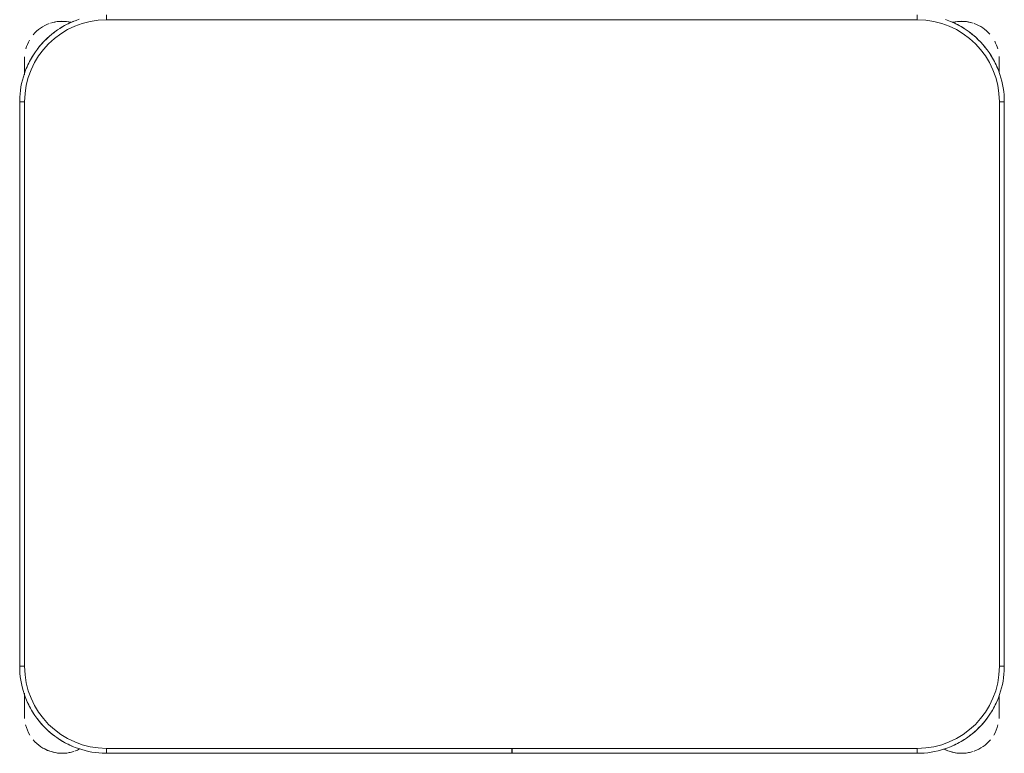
# Model space of a CAD drawing. Header units: metres. Extents: x 3 to 42.2, y -72.9 to -48.7.
# Tile 94 of 189: x 35.522 to 36.122, y -55.027 to -54.58. Entities that reach past the tile are written whole.
import ezdxf

# ---------------------------------------------------------------- set-up
doc = ezdxf.new("R2010")
doc.units = ezdxf.units.M
doc.layers.add('I-FURN', color=7, linetype='Continuous', lineweight=18)

# ---------------------------------------------------------------- blocks, each defined once
blk = doc.blocks.new('ConjuntoParaAlunoTamanho6 - CJA06_ConjuntoParaAlunoTamanho6-V49-1PAV')
at = {"layer": 'I-FURN', "color": 253, "true_color": 0xaaaaaa}
for p, q in [((-0.247, 0.06497), (-0.247, 0.06197)), ((0.247, 0.06497), (0.247, 0.06197)), ((-0.29713, 0.03797), (-0.29713, 0.02828)), ((-0.29713, 0.02878), (-0.29713, 0.03797)), ((0.29687, 0.03797), (0.29687, 0.02961)), ((0.29687, 0.03299), (0.29687, 0.03797)), ((-0.3, 0.01197), (-0.3, -0.33203)), ((-0.3, 0.01197), (-0.297, 0.01197)), ((-0.3, 0.01197), (-0.3, -0.33203)), ((0.3, 0.01197), (0.297, 0.01197)), ((0.3, -0.33203), (0.3, 0.01197)), ((0.3, -0.33203), (0.3, 0.01197)), ((-0.3, -0.33203), (-0.297, -0.33203)), ((0.3, -0.33203), (0.297, -0.33203)), ((-0.29713, -0.34835), (-0.29713, -0.35394)), ((-0.29713, -0.34868), (-0.29713, -0.36203)), ((0.29687, -0.35394), (0.29687, -0.34971)), ((0.29687, -0.36203), (0.29687, -0.35014)), ((-0.29713, -0.35705), (-0.29713, -0.36203)), ((0.29687, -0.36203), (0.29687, -0.35705)), ((-0.247, -0.38503), (-0.247, -0.38203)), ((-0.00005, -0.38203), (-0.00005, -0.38503)), ((0.00005, -0.38503), (0.00005, -0.38203)), ((0.247, -0.38503), (0.247, -0.38203)), ((-0.247, -0.38503), (-0.00005, -0.38503)), ((-0.247, -0.38503), (-0.00005, -0.38503)), ((0.00005, -0.38503), (0.247, -0.38503)), ((0.00005, -0.38503), (0.247, -0.38503))]:
    blk.add_line(p, q, dxfattribs=at)
at = {"layer": 'I-FURN', "color": 253, "true_color": 0xaaaaaa, "flags": 128}
for points in [[(-0.26367, 0.06228), (-0.26567, 0.06157), (-0.26764, 0.06078), (-0.26957, 0.05992), (-0.27147, 0.05898), (-0.27333, 0.05796), (-0.27515, 0.05687), (-0.27693, 0.05571), (-0.27865, 0.05448), (-0.28033, 0.05318), (-0.28195, 0.05181), (-0.28351, 0.05038), (-0.28502, 0.04889), (-0.28647, 0.04734), (-0.28785, 0.04574), (-0.28917, 0.04407), (-0.29042, 0.04236), (-0.2916, 0.0406), (-0.29271, 0.0388), (-0.29374, 0.03695), (-0.29471, 0.03506), (-0.29559, 0.03313), (-0.2964, 0.03117), (-0.29713, 0.02918), (-0.29777, 0.02716), (-0.29834, 0.02512), (-0.29883, 0.02306), (-0.29923, 0.02097), (-0.29955, 0.01888), (-0.29978, 0.01677), (-0.29993, 0.01466), (-0.3, 0.01254), (-0.3, 0.01197)], [(0.247, 0.06197), (0.1235, 0.06197), (0, 0.06197), (-0.1235, 0.06197), (-0.247, 0.06197)], [(-0.247, 0.06197), (-0.1235, 0.06197), (0, 0.06197), (0.1235, 0.06197), (0.247, 0.06197)], [(0.3, 0.01197), (0.29996, 0.01409), (0.29983, 0.0162), (0.29962, 0.01831), (0.29932, 0.02041), (0.29894, 0.0225), (0.29848, 0.02456), (0.29794, 0.02661), (0.29731, 0.02864), (0.2966, 0.03064), (0.29582, 0.03261), (0.29495, 0.03454), (0.29401, 0.03644), (0.29299, 0.0383), (0.2919, 0.04012), (0.29074, 0.04189), (0.28951, 0.04362), (0.28821, 0.04529), (0.28685, 0.04691), (0.28542, 0.04848), (0.28393, 0.04999), (0.28238, 0.05143), (0.28077, 0.05282), (0.27911, 0.05413), (0.2774, 0.05538), (0.27564, 0.05656), (0.27383, 0.05767), (0.27198, 0.05871), (0.27009, 0.05967), (0.26816, 0.06056), (0.2662, 0.06136), (0.26421, 0.06209)], [(-0.29713, 0.03797), (-0.29713, 0.03796), (-0.29713, 0.03792), (-0.29713, 0.03785), (-0.29713, 0.03775), (-0.29713, 0.03763), (-0.29713, 0.03748), (-0.29713, 0.03731), (-0.29713, 0.03711), (-0.29713, 0.03688), (-0.29713, 0.03663), (-0.29713, 0.03635), (-0.29713, 0.03605), (-0.29713, 0.03572), (-0.29713, 0.03537), (-0.29713, 0.035), (-0.29713, 0.03461), (-0.29713, 0.03419), (-0.29713, 0.03375), (-0.29713, 0.03329), (-0.29713, 0.03282), (-0.29713, 0.03232), (-0.29713, 0.0318), (-0.29713, 0.03127), (-0.29713, 0.03072), (-0.29713, 0.03016), (-0.29713, 0.02958), (-0.29713, 0.02898)], [(0.29687, 0.03), (0.29687, 0.03057), (0.29687, 0.03112), (0.29687, 0.03166), (0.29687, 0.03218), (0.29687, 0.03268), (0.29687, 0.03317), (0.29687, 0.03363), (0.29687, 0.03407), (0.29687, 0.0345), (0.29687, 0.0349), (0.29687, 0.03528), (0.29687, 0.03563), (0.29687, 0.03596), (0.29687, 0.03627), (0.29687, 0.03656), (0.29687, 0.03682), (0.29687, 0.03705), (0.29687, 0.03726), (0.29687, 0.03744), (0.29687, 0.0376), (0.29687, 0.03772), (0.29687, 0.03783), (0.29687, 0.0379), (0.29687, 0.03795), (0.29687, 0.03797)], [(-0.297, 0.01197), (-0.297, -0.07403), (-0.297, -0.16003), (-0.297, -0.24603), (-0.297, -0.33203)], [(-0.297, -0.33203), (-0.297, -0.24603), (-0.297, -0.16003), (-0.297, -0.07403), (-0.297, 0.01197)], [(0.297, -0.33203), (0.297, -0.24603), (0.297, -0.16003), (0.297, -0.07403), (0.297, 0.01197)], [(0.297, 0.01197), (0.297, -0.07403), (0.297, -0.16003), (0.297, -0.24603), (0.297, -0.33203)], [(-0.3, -0.33203), (-0.29996, -0.33415), (-0.29983, -0.33627), (-0.29962, -0.33838), (-0.29932, -0.34048), (-0.29894, -0.34256), (-0.29848, -0.34463), (-0.29794, -0.34668), (-0.29731, -0.34871), (-0.2966, -0.3507), (-0.29582, -0.35267), (-0.29495, -0.35461), (-0.29401, -0.35651), (-0.29299, -0.35837), (-0.2919, -0.36019), (-0.29074, -0.36196), (-0.28951, -0.36368), (-0.28821, -0.36536), (-0.28685, -0.36698), (-0.28542, -0.36855), (-0.28393, -0.37005), (-0.28238, -0.3715), (-0.28077, -0.37288), (-0.27911, -0.3742), (-0.2774, -0.37545), (-0.27564, -0.37663), (-0.27383, -0.37774), (-0.27198, -0.37878), (-0.27009, -0.37974), (-0.26816, -0.38062), (-0.2662, -0.38143), (-0.26421, -0.38216), (-0.2622, -0.38281), (-0.26015, -0.38338), (-0.25809, -0.38386), (-0.25601, -0.38426), (-0.25391, -0.38458), (-0.25181, -0.38482), (-0.24969, -0.38497), (-0.24757, -0.38503), (-0.247, -0.38503)], [(0.247, -0.38503), (0.24912, -0.38499), (0.25124, -0.38486), (0.25334, -0.38465), (0.25544, -0.38436), (0.25753, -0.38398), (0.2596, -0.38351), (0.26165, -0.38297), (0.26367, -0.38234), (0.26567, -0.38164), (0.26764, -0.38085), (0.26957, -0.37999), (0.27147, -0.37904), (0.27333, -0.37803), (0.27515, -0.37694), (0.27693, -0.37578), (0.27865, -0.37454), (0.28033, -0.37324), (0.28195, -0.37188), (0.28351, -0.37045), (0.28502, -0.36896), (0.28647, -0.36741), (0.28785, -0.3658), (0.28917, -0.36414), (0.29042, -0.36243), (0.2916, -0.36067), (0.29271, -0.35886), (0.29374, -0.35701), (0.29471, -0.35512), (0.29559, -0.3532), (0.2964, -0.35124), (0.29713, -0.34925), (0.29777, -0.34723), (0.29834, -0.34519), (0.29883, -0.34312), (0.29923, -0.34104), (0.29955, -0.33895), (0.29978, -0.33684), (0.29993, -0.33472), (0.3, -0.33261), (0.3, -0.33203)], [(-0.29713, -0.34907), (-0.29713, -0.34973), (-0.29713, -0.35038), (-0.29713, -0.35102), (-0.29713, -0.35165), (-0.29713, -0.35227), (-0.29713, -0.35288), (-0.29713, -0.35348), (-0.29713, -0.35406), (-0.29713, -0.35463), (-0.29713, -0.35518), (-0.29713, -0.35572), (-0.29713, -0.35624), (-0.29713, -0.35674), (-0.29713, -0.35722), (-0.29713, -0.35769), (-0.29713, -0.35813), (-0.29713, -0.35855), (-0.29713, -0.35895), (-0.29713, -0.35933), (-0.29713, -0.35969), (-0.29713, -0.36002), (-0.29713, -0.36033), (-0.29713, -0.36061), (-0.29713, -0.36087), (-0.29713, -0.36111), (-0.29713, -0.36131), (-0.29713, -0.3615), (-0.29713, -0.36165), (-0.29713, -0.36178), (-0.29713, -0.36188), (-0.29713, -0.36196), (-0.29713, -0.36201), (-0.29713, -0.36203)], [(0.29687, -0.36203), (0.29687, -0.36201), (0.29687, -0.36197), (0.29687, -0.36191), (0.29687, -0.36181), (0.29687, -0.36169), (0.29687, -0.36154), (0.29687, -0.36137), (0.29687, -0.36117), (0.29687, -0.36094), (0.29687, -0.36069), (0.29687, -0.36041), (0.29687, -0.36011), (0.29687, -0.35978), (0.29687, -0.35943), (0.29687, -0.35906), (0.29687, -0.35866), (0.29687, -0.35825), (0.29687, -0.35781), (0.29687, -0.35735), (0.29687, -0.35687), (0.29687, -0.35638), (0.29687, -0.35586), (0.29687, -0.35533), (0.29687, -0.35478), (0.29687, -0.35421), (0.29687, -0.35363), (0.29687, -0.35304), (0.29687, -0.35244), (0.29687, -0.35182), (0.29687, -0.35119), (0.29687, -0.35055), (0.29687, -0.3499), (0.29687, -0.34971)], [(-0.247, -0.38203), (-0.1235, -0.38203), (0, -0.38203), (0.1235, -0.38203), (0.247, -0.38203)], [(-0.00005, -0.38203), (-0.06179, -0.38203), (-0.12353, -0.38203), (-0.18526, -0.38203), (-0.247, -0.38203)], [(0.247, -0.38203), (0.18526, -0.38203), (0.12352, -0.38203), (0.06179, -0.38203), (0.00005, -0.38203)]]:
    blk.add_lwpolyline(points, dxfattribs=at)
at = {"layer": 'I-FURN', "color": 253, "true_color": 0xaaaaaa}
for centre, radius, start, end in [((-0.247, 0.01197), 0.05, 90, 180), ((-0.247, 0.01197), 0.05, 90, 180), ((-0.27413, 0.03797), 0.023, 76.78758, 108), ((-0.27413, 0.03797), 0.023, 76.40434, 104.46692), ((-0.247, 0.01197), 0.053, 112.5, 122.69993), ((0.247, 0.01197), 0.05, 360, 90), ((0.247, 0.01197), 0.05, 0, 90), ((0.247, 0.01197), 0.053, 57.30007, 67.5), ((0.247, 0.01197), 0.053, 57.30007, 67.5), ((0.27387, 0.03797), 0.023, 75.53308, 103.10319), ((0.27387, 0.03797), 0.023, 72, 102.57928), ((-0.27413, 0.03797), 0.023, 109.92744, 140.02309), ((-0.247, 0.01197), 0.053, 127.1607, 143.14964), ((0.247, 0.01197), 0.053, 37.1607, 53.14964), ((0.247, 0.01197), 0.053, 37.1607, 53.14964), ((0.27387, 0.03797), 0.023, 41.01944, 70.30683), ((-0.27413, 0.03797), 0.023, 149.97621, 164.34498), ((0.27387, 0.03797), 0.023, 15.73053, 28.0506), ((-0.27413, 0.03797), 0.023, 176.5669, 180), ((-0.247, 0.01197), 0.053, 147.30007, 157.5), ((0.247, 0.01197), 0.053, 22.5, 32.69993), ((0.247, 0.01197), 0.053, 22.5, 32.69993), ((0.27387, 0.03797), 0.023, 360, 4.00915), ((-0.247, -0.33203), 0.05, 180, 270), ((-0.247, -0.33203), 0.05, 180, 270), ((0.247, -0.33203), 0.05, 270, 360), ((0.247, -0.33203), 0.05, 270, 0), ((-0.247, -0.33203), 0.053, 202.5, 212.69993), ((0.247, -0.33203), 0.053, 327.30007, 337.5), ((0.247, -0.33203), 0.053, 327.30007, 337.5), ((-0.27413, -0.36203), 0.023, 180, 184.41224), ((-0.247, -0.33203), 0.053, 217.1607, 233.14964), ((0.247, -0.33203), 0.053, 307.1607, 323.14964), ((0.247, -0.33203), 0.053, 307.1607, 323.14964), ((0.27387, -0.36203), 0.023, 355.58784, 360), ((-0.27413, -0.36203), 0.023, 194.46313, 211.29748), ((0.27387, -0.36203), 0.023, 328.70279, 345.53679), ((-0.27413, -0.36203), 0.023, 220.15845, 250.98921), ((-0.247, -0.33203), 0.053, 237.30007, 247.5), ((0.247, -0.33203), 0.053, 292.5, 302.69993), ((0.247, -0.33203), 0.053, 292.5, 302.69993), ((0.27387, -0.36203), 0.023, 289.64716, 320.10645), ((-0.27413, -0.36203), 0.023, 241.29896, 288), ((-0.27413, -0.36203), 0.023, 289.64716, 297.85925), ((0.27387, -0.36203), 0.023, 242.37001, 250.98921), ((0.27387, -0.36203), 0.023, 243.53772, 288), ((-0.27413, -0.36203), 0.023, 255.53308, 284.46692), ((0.27387, -0.36203), 0.023, 255.53308, 284.46692)]:
    blk.add_arc(centre, radius, start, end, dxfattribs=at)
blk = doc.blocks.new('4 GRE - ESCOLA DE CINEMA E AUDIOVISUAL CINE REX R07_rvt-1-1PAV')
at = {"layer": 'I-FURN', "color": 253, "lineweight": 18, "true_color": 0xaaaaaa}
blk.add_blockref('ConjuntoParaAlunoTamanho6 - CJA06_ConjuntoParaAlunoTamanho6-V49-1PAV', (35.82168, -54.64244), dxfattribs=at)

msp = doc.modelspace()

# ---------------------------------------------------------------- block references
at = {"lineweight": 5}
msp.add_blockref('4 GRE - ESCOLA DE CINEMA E AUDIOVISUAL CINE REX R07_rvt-1-1PAV', (0, 0), dxfattribs=at)

doc.saveas('drawing.dxf')
